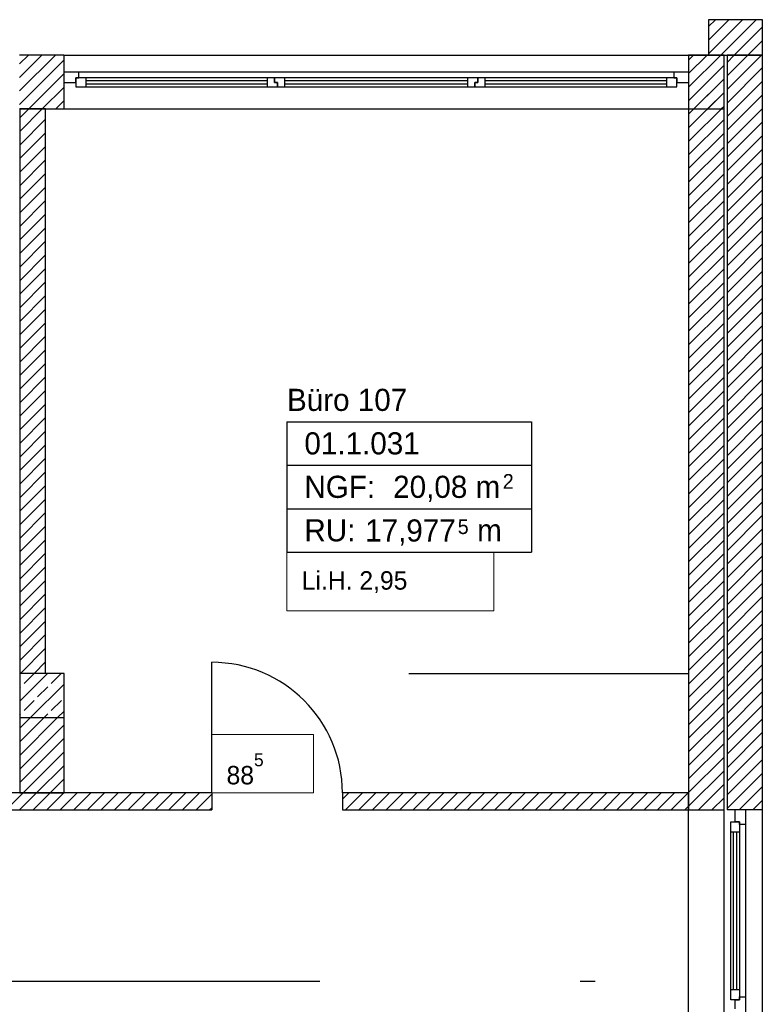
# Model space of a CAD drawing. Extents: x -28.8 to 46.3, y -5 to 85.1.
# Tile 22 of 26: x 31.7 to 36.8, y 35.2 to 41.9. Entities that reach past the tile are written whole.
import ezdxf

# ---------------------------------------------------------------- set-up
doc = ezdxf.new("R2010")
doc.units = 0
doc.header["$MEASUREMENT"] = 0
for name, pattern in [('Strichlinie', [0.005644, 0.002822, -0.002822]), ('Strichpunktlinie', [0.006703, 0.003528, -0.001764, 0, -0.001411]), ('Wipeout_Contour', [1, 0, -1])]:
    doc.linetypes.add(name, pattern=pattern)
for name, color, linetype in [('1._OG_2_0', 7, 'Continuous'), ('1._OG_2_P_ZE_BILD', 7, 'Continuous'), ('1._OG_2_P_ZE_TEXT', 7, 'Continuous'), ('1._OG_2_R_NT_INNENWAND', 7, 'Continuous'), ('1._OG_2_R_TR_AUSSENWAND', 7, 'Continuous'), ('1._OG_2_R_TR_INNENWAND', 7, 'Continuous'), ('1._OG_2_R_TR_STUETZE', 7, 'Continuous'), ('1._OG_2_R_TR_UNTERZUG', 7, 'Continuous'), ('1._OG_2_Räume', 7, 'Continuous')]:
    doc.layers.add(name, color=color, linetype=linetype)
doc.styles.add('ERSTELLTER_STIL_1', font='txt')
doc.styles.add('ERSTELLTER_STIL_2', font='txt')
pattern_1 = [(45, (0, 0), (-0.04596194, 0.04596194), [])]

msp = doc.modelspace()

# ---------------------------------------------------------------- hatches: boundary and pattern name
at = {"layer": '1._OG_2_R_NT_INNENWAND', "linetype": 'Continuous', "ltscale": 1000}
h = msp.add_hatch(dxfattribs=at)
h.set_pattern_fill('MW_Kalksandstein_0002', color=256, style=0, pattern_type=2)
h.set_pattern_definition(pattern_1)
h.paths.add_polyline_path([(31.9063, 41.26), (31.7313, 41.26), (31.7313, 37.435), (31.9063, 37.435)], flags=0)
at = {"layer": '1._OG_2_R_TR_AUSSENWAND', "linetype": 'Continuous', "ltscale": 1000}
h = msp.add_hatch(dxfattribs=at)
h.set_pattern_fill('MW_Kalksandstein_0002', color=256, style=0, pattern_type=2)
h.set_pattern_definition(pattern_1)
h.paths.add_polyline_path([(36.76, 41.865), (36.395, 41.865), (36.395, 41.625), (36.76, 41.625)], flags=0)
h = msp.add_hatch(dxfattribs=at)
h.set_pattern_fill('MW_Kalksandstein_0002', color=256, style=0, pattern_type=2)
h.set_pattern_definition(pattern_1)
h.paths.add_polyline_path([(32.03, 41.625), (31.73, 41.625), (31.73, 41.51), (31.73, 41.44), (31.73, 41.26), (32.03, 41.26), (32.03, 41.44), (32.03, 41.51)], flags=0)
h = msp.add_hatch(dxfattribs=at)
h.set_pattern_fill('MW_Kalksandstein_0002', color=256, style=0, pattern_type=2)
h.set_pattern_definition(pattern_1)
h.paths.add_polyline_path([(36.26, 41.51), (36.26, 41.44), (36.26, 41.26), (36.5, 41.26), (36.5, 41.625), (36.26, 41.625)], flags=0)
h = msp.add_hatch(dxfattribs=at)
h.set_pattern_fill('MW_Kalksandstein_0002', color=256, style=0, pattern_type=2)
h.set_pattern_definition(pattern_1)
h.paths.add_polyline_path([(36.52, 41.625), (36.52, 36.51), (36.575, 36.51), (36.645, 36.51), (36.76, 36.51), (36.76, 41.625)], flags=0)
at = {"layer": '1._OG_2_R_TR_INNENWAND', "linetype": 'Continuous', "ltscale": 1000}
h = msp.add_hatch(dxfattribs=at)
h.set_pattern_fill('MW_Kalksandstein_0002', color=256, style=0, pattern_type=2)
h.set_pattern_definition(pattern_1)
h.paths.add_polyline_path([(32.0313, 37.135), (31.7313, 37.135), (31.7313, 36.625), (32.0313, 36.625)], flags=0)
h = msp.add_hatch(dxfattribs=at)
h.set_pattern_fill('MW_Kalksandstein_0002', color=256, style=0, pattern_type=2)
h.set_pattern_definition(pattern_1)
h.paths.add_polyline_path([(31.6063, 36.625), (31.6063, 36.51), (33.0313, 36.51), (33.0313, 36.625)], flags=0)
h = msp.add_hatch(dxfattribs=at)
h.set_pattern_fill('MW_Kalksandstein_0002', color=256, style=0, pattern_type=2)
h.set_pattern_definition(pattern_1)
h.paths.add_polyline_path([(36.26, 36.625), (33.9163, 36.625), (33.9163, 36.51), (36.26, 36.51)], flags=0)
at = {"layer": '1._OG_2_R_TR_STUETZE', "linetype": 'Continuous', "ltscale": 1000}
h = msp.add_hatch(dxfattribs=at)
h.set_pattern_fill('Beton__Stahlbeton_0002', color=256, style=0, pattern_type=2)
h.set_pattern_definition([(45, (0, 0), (-0.09192388, 0.09192388), []), (45, (-0.04596, 0.04596), (-0.09192388, 0.09192388), [0.0975, -0.0325])])
h.paths.add_polyline_path([(31.7313, 37.135), (32.0313, 37.135), (32.0313, 37.435), (31.7313, 37.435)], flags=0)

# ---------------------------------------------------------------- linework, layer by layer
at = {"layer": '1._OG_2_0', "linetype": 'Continuous', "ltscale": 1000}
for p, q in [((32.03, 41.625), (32.03, 41.51)), ((36.26, 41.625), (36.26, 41.51)), ((32.03, 41.51), (32.03, 41.44)), ((36.26, 41.51), (36.26, 41.44)), ((32.03, 41.44), (32.03, 41.26)), ((36.26, 41.44), (36.26, 41.26)), ((33.0313, 36.625), (33.0313, 36.51)), ((33.9163, 36.625), (33.9163, 36.51)), ((36.575, 36.51), (36.52, 36.51)), ((36.645, 36.51), (36.575, 36.51)), ((36.76, 36.51), (36.645, 36.51))]:
    msp.add_line(p, q, dxfattribs=at)
at = {"layer": '1._OG_2_P_ZE_TEXT', "color": 255, "linetype": 'Continuous', "lineweight": 18, "ltscale": 1000}
for p, q in [((34.9416, 38.2562), (33.5405, 38.2562)), ((33.5405, 38.2562), (33.5405, 37.8598)), ((34.9416, 37.8598), (34.9416, 38.2562)), ((33.5405, 37.8598), (34.9416, 37.8598)), ((33.7211, 37.0214), (33.0313, 37.0214)), ((33.0313, 37.0214), (33.0313, 36.625)), ((33.7211, 36.625), (33.7211, 37.0214)), ((33.0313, 36.625), (33.7211, 36.625))]:
    msp.add_line(p, q, dxfattribs=at)
at = {"layer": '1._OG_2_R_NT_INNENWAND', "linetype": 'Continuous', "ltscale": 1000}
for p, q in [((31.9063, 41.26), (31.7313, 41.26)), ((31.7313, 41.26), (31.7313, 37.135)), ((31.9063, 37.435), (31.9063, 41.26)), ((31.7313, 37.135), (31.9063, 37.135))]:
    msp.add_line(p, q, dxfattribs=at)
at = {"layer": '1._OG_2_R_TR_AUSSENWAND', "linetype": 'Continuous', "ltscale": 1000}
for p, q in [((36.76, 41.865), (36.395, 41.865)), ((36.395, 41.865), (36.395, 41.625)), ((36.76, 41.625), (36.76, 41.865)), ((32.03, 41.625), (31.73, 41.625)), ((32.03, 41.625), (36.26, 41.625)), ((36.5, 41.625), (36.26, 41.625)), ((36.26, 41.625), (36.5, 41.625)), ((36.395, 41.625), (36.76, 41.625)), ((36.5, 41.26), (36.5, 41.625)), ((36.5, 36.51), (36.5, 41.625)), ((36.52, 41.625), (36.52, 36.51)), ((36.76, 41.625), (36.52, 41.625)), ((36.76, 36.51), (36.76, 41.625)), ((31.73, 41.26), (32.03, 41.26)), ((32.03, 41.26), (36.26, 41.26)), ((36.26, 41.26), (36.5, 41.26)), ((36.26, 36.51), (36.5, 36.51)), ((36.26, 33.875), (36.26, 36.51)), ((36.5, 33.875), (36.5, 36.51)), ((36.76, 33.875), (36.76, 36.51))]:
    msp.add_line(p, q, dxfattribs=at)
at = {"layer": '1._OG_2_R_TR_INNENWAND', "linetype": 'Continuous', "ltscale": 1000}
for p, q in [((33.0313, 36.625), (33.0313, 37.51)), ((31.7313, 37.135), (31.7313, 36.625)), ((32.0313, 36.625), (32.0313, 37.135)), ((33.0313, 36.625), (31.6063, 36.625)), ((31.7313, 36.625), (32.0313, 36.625)), ((36.26, 36.625), (33.9163, 36.625)), ((36.26, 36.51), (36.26, 36.625)), ((31.6063, 36.51), (33.0313, 36.51)), ((33.9163, 36.51), (36.26, 36.51))]:
    msp.add_line(p, q, dxfattribs=at)
msp.add_arc((33.0313, 36.625), 0.885, 0, 90, dxfattribs=at)
at = {"layer": '1._OG_2_R_TR_STUETZE', "linetype": 'Continuous', "ltscale": 1000}
for p, q in [((31.7313, 37.435), (31.7313, 37.135)), ((32.0313, 37.435), (31.7313, 37.435)), ((32.0313, 37.135), (32.0313, 37.435)), ((31.7313, 37.135), (32.0313, 37.135))]:
    msp.add_line(p, q, dxfattribs=at)
at = {"layer": '1._OG_2_R_TR_UNTERZUG', "linetype": 'Strichlinie', "ltscale": 1000}
msp.add_line((0.5013, 37.435), (36.26, 37.435), dxfattribs=at)
at = {"layer": '1._OG_2_Räume', "linetype": 'Continuous', "ltscale": 1000}
for p, q in [((33.5405, 39.1401), (33.5405, 38.2562)), ((33.5405, 39.1401), (35.1952, 39.1401)), ((35.1952, 39.1401), (35.1952, 38.2562)), ((33.5405, 38.8455), (35.1952, 38.8455)), ((33.5405, 38.5509), (35.1952, 38.5509)), ((33.5405, 38.2562), (35.1952, 38.2562))]:
    msp.add_line(p, q, dxfattribs=at)

# ---------------------------------------------------------------- texts
at = {"layer": '1._OG_2_P_ZE_TEXT', "linetype": 'Continuous', "char_height": 0.125, "attachment_point": 1, "style": 'ERSTELLTER_STIL_2'}
for s, insert in [('{Li.H. 2,95}', (33.6405, 38.1276)), ('{88\\A1{\\H0.7x;\\S5^  ;}}', (33.1313, 36.8929))]:
    msp.add_mtext(s, dxfattribs=dict(at, insert=insert))
at = {"layer": '1._OG_2_Räume', "linetype": 'Continuous'}
for s, insert, char_height, attachment_point, style in [('{Büro 107}', (33.5405, 39.3637), 0.15, 1, 'ERSTELLTER_STIL_1'), ('{01.1.031 }', (33.6584, 39.069), 0.15, 1, 'ERSTELLTER_STIL_2'), ('{NGF: }', (33.6584, 38.7744), 0.15, 1, 'ERSTELLTER_STIL_2'), ('{20,08 m}', (34.2595, 38.7744), 0.15, 1, 'ERSTELLTER_STIL_2'), ('{2}', (35.0014, 38.7858), 0.1, 1, 'ERSTELLTER_STIL_2'), ('{5}', (34.6965, 38.3781), 0.1, 7, 'ERSTELLTER_STIL_2'), ('{RU: }', (33.6584, 38.4797), 0.15, 1, 'ERSTELLTER_STIL_2'), ('{17,977}', (34.0698, 38.3006), 0.15, 7, 'ERSTELLTER_STIL_2'), ('{ m}', (34.7724, 38.4797), 0.15, 1, 'ERSTELLTER_STIL_2')]:
    msp.add_mtext(s, dxfattribs=dict(at, insert=insert, char_height=char_height, attachment_point=attachment_point, style=style))

# ---------------------------------------------------------------- wipeouts: each hides what was drawn before it
at = {"color": 254, "linetype": 'Wipeout_Contour', "lineweight": 0, "ltscale": 214.996762}
msp.add_wipeout([(32.13, 41.51), (32.13, 41.47), (36.16, 41.47), (36.16, 41.51)], dxfattribs=at).dxf.layer = '1._OG_2_R_TR_AUSSENWAND'
at = {"color": 254, "linetype": 'Wipeout_Contour', "lineweight": 0, "ltscale": 204.963878}
msp.add_wipeout([(36.645, 35.2425), (36.605, 35.2425), (36.605, 36.41), (36.645, 36.41)], dxfattribs=at).dxf.layer = '1._OG_2_R_TR_AUSSENWAND'
at = {"color": 254, "linetype": 'Wipeout_Contour', "lineweight": 0, "ltscale": 304.547439}
msp.add_wipeout([(36.645, 35.1925), (36.645, 35.1425), (36.605, 35.1425), (36.605, 35.1625), (36.575, 35.1625), (36.575, 35.1925)], dxfattribs=at).dxf.layer = '1._OG_2_R_TR_AUSSENWAND'

# ---------------------------------------------------------------- next in the draw order: wipeouts: each hides what was drawn before it
at = {"color": 254, "linetype": 'Wipeout_Contour', "lineweight": 0, "ltscale": 314.160837}
msp.add_wipeout([(32.03, 41.44), (32.11, 41.44), (32.11, 41.47), (32.13, 41.47), (32.13, 41.51), (32.03, 41.51)], dxfattribs=at).dxf.layer = '1._OG_2_R_TR_AUSSENWAND'
at = {"color": 254, "linetype": 'Wipeout_Contour', "lineweight": 0, "ltscale": 330.593767}
msp.add_wipeout([(36.26, 41.51), (36.16, 41.51), (36.16, 41.47), (36.18, 41.47), (36.18, 41.44), (36.26, 41.44)], dxfattribs=at).dxf.layer = '1._OG_2_R_TR_AUSSENWAND'
at = {"color": 254, "linetype": 'Wipeout_Contour', "lineweight": 0, "ltscale": 211.452596}
msp.add_wipeout([(32.18, 41.47), (32.18, 41.45), (33.4067, 41.45), (33.4067, 41.47)], dxfattribs=at).dxf.layer = '1._OG_2_R_TR_AUSSENWAND'
at = {"color": 254, "linetype": 'Wipeout_Contour', "lineweight": 0, "ltscale": 214.848121}
msp.add_wipeout([(33.5267, 41.47), (33.5267, 41.45), (34.7633, 41.45), (34.7633, 41.47)], dxfattribs=at).dxf.layer = '1._OG_2_R_TR_AUSSENWAND'
at = {"color": 254, "linetype": 'Wipeout_Contour', "lineweight": 0, "ltscale": 218.324682}
msp.add_wipeout([(34.8833, 41.47), (34.8833, 41.45), (36.11, 41.45), (36.11, 41.47)], dxfattribs=at).dxf.layer = '1._OG_2_R_TR_AUSSENWAND'
at = {"color": 254, "linetype": 'Wipeout_Contour', "lineweight": 0, "ltscale": 309.650741}
msp.add_wipeout([(36.645, 36.51), (36.645, 36.41), (36.605, 36.41), (36.605, 36.43), (36.575, 36.43), (36.575, 36.51)], dxfattribs=at).dxf.layer = '1._OG_2_R_TR_AUSSENWAND'
at = {"color": 254, "linetype": 'Wipeout_Contour', "lineweight": 0, "ltscale": 204.875828}
msp.add_wipeout([(36.605, 35.2925), (36.585, 35.2925), (36.585, 36.36), (36.605, 36.36)], dxfattribs=at).dxf.layer = '1._OG_2_R_TR_AUSSENWAND'
at = {"color": 254, "linetype": 'Wipeout_Contour', "lineweight": 0, "ltscale": 305.049334}
msp.add_wipeout([(36.575, 35.1925), (36.575, 35.2225), (36.605, 35.2225), (36.605, 35.2425), (36.645, 35.2425), (36.645, 35.1925)], dxfattribs=at).dxf.layer = '1._OG_2_R_TR_AUSSENWAND'

# ---------------------------------------------------------------- next in the draw order: hatches: boundary and pattern name
at = {"layer": '1._OG_2_R_TR_AUSSENWAND', "linetype": 'Continuous', "ltscale": 1000}
h = msp.add_hatch(dxfattribs=at)
h.set_pattern_fill('MW_Kalksandstein_0002', color=256, style=0, pattern_type=2)
h.set_pattern_definition(pattern_1)
h.paths.add_polyline_path([(36.5, 41.625), (36.26, 41.625), (36.26, 36.51), (36.5, 36.51)], flags=0)

# ---------------------------------------------------------------- next in the draw order: linework, layer by layer
for p, q in [((36.26, 41.625), (36.26, 36.51)), ((32.13, 41.51), (32.03, 41.51)), ((32.03, 41.51), (32.03, 41.44)), ((36.16, 41.51), (32.13, 41.51)), ((36.26, 41.51), (36.16, 41.51)), ((36.26, 41.51), (36.26, 41.44)), ((36.645, 36.51), (36.575, 36.51)), ((36.645, 36.51), (36.645, 36.41)), ((36.645, 36.41), (36.645, 35.2425)), ((36.645, 35.2425), (36.645, 35.1925)), ((36.645, 35.1925), (36.645, 35.1425))]:
    msp.add_line(p, q, dxfattribs=at)

# ---------------------------------------------------------------- next in the draw order: wipeouts: each hides what was drawn before it
at = {"color": 254, "linetype": 'Wipeout_Contour', "lineweight": 0, "ltscale": 211.327124}
msp.add_wipeout([(32.18, 41.43), (32.18, 41.41), (33.4067, 41.41), (33.4067, 41.43)], dxfattribs=at).dxf.layer = '1._OG_2_R_TR_AUSSENWAND'
at = {"color": 254, "linetype": 'Wipeout_Contour', "lineweight": 0, "ltscale": 214.724634}
msp.add_wipeout([(33.5267, 41.43), (33.5267, 41.41), (34.7633, 41.41), (34.7633, 41.43)], dxfattribs=at).dxf.layer = '1._OG_2_R_TR_AUSSENWAND'
at = {"color": 254, "linetype": 'Wipeout_Contour', "lineweight": 0, "ltscale": 218.203162}
msp.add_wipeout([(34.8833, 41.43), (34.8833, 41.41), (36.11, 41.41), (36.11, 41.43)], dxfattribs=at).dxf.layer = '1._OG_2_R_TR_AUSSENWAND'
at = {"color": 254, "linetype": 'Wipeout_Contour', "lineweight": 0, "ltscale": 204.761535}
msp.add_wipeout([(36.565, 35.2925), (36.545, 35.2925), (36.545, 36.36), (36.565, 36.36)], dxfattribs=at).dxf.layer = '1._OG_2_R_TR_AUSSENWAND'

# ---------------------------------------------------------------- next in the draw order: wipeouts: each hides what was drawn before it
at = {"color": 254, "linetype": 'Wipeout_Contour', "lineweight": 0, "ltscale": 209.792059}
msp.add_wipeout([(32.11, 41.47), (32.11, 41.41), (32.18, 41.41), (32.18, 41.47)], dxfattribs=at).dxf.layer = '1._OG_2_R_TR_AUSSENWAND'
at = {"color": 254, "linetype": 'Wipeout_Contour', "lineweight": 0, "ltscale": 319.260378}
msp.add_wipeout([(33.4567, 41.47), (33.4067, 41.47), (33.4067, 41.41), (33.4767, 41.41), (33.4767, 41.44), (33.4567, 41.44)], dxfattribs=at).dxf.layer = '1._OG_2_R_TR_AUSSENWAND'
at = {"color": 254, "linetype": 'Wipeout_Contour', "lineweight": 0, "ltscale": 324.430573}
msp.add_wipeout([(34.8133, 41.44), (34.8333, 41.44), (34.8333, 41.47), (34.7633, 41.47), (34.7633, 41.41), (34.8133, 41.41)], dxfattribs=at).dxf.layer = '1._OG_2_R_TR_AUSSENWAND'
at = {"color": 254, "linetype": 'Wipeout_Contour', "lineweight": 0, "ltscale": 219.961942}
msp.add_wipeout([(36.11, 41.47), (36.11, 41.41), (36.18, 41.41), (36.18, 41.47)], dxfattribs=at).dxf.layer = '1._OG_2_R_TR_AUSSENWAND'
at = {"color": 254, "linetype": 'Wipeout_Contour', "lineweight": 0, "ltscale": 206.401946}
msp.add_wipeout([(36.605, 36.36), (36.545, 36.36), (36.545, 36.43), (36.605, 36.43)], dxfattribs=at).dxf.layer = '1._OG_2_R_TR_AUSSENWAND'
at = {"color": 254, "linetype": 'Wipeout_Contour', "lineweight": 0, "ltscale": 203.218325}
msp.add_wipeout([(36.605, 35.2225), (36.545, 35.2225), (36.545, 35.2925), (36.605, 35.2925)], dxfattribs=at).dxf.layer = '1._OG_2_R_TR_AUSSENWAND'

# ---------------------------------------------------------------- next in the draw order: linework, layer by layer
at = {"layer": '1._OG_2_R_TR_AUSSENWAND', "linetype": 'Continuous', "ltscale": 1000}
for p, q in [((32.13, 41.47), (32.13, 41.51)), ((36.16, 41.51), (36.16, 41.47)), ((32.03, 41.44), (32.11, 41.44)), ((32.11, 41.44), (32.11, 41.47)), ((32.11, 41.47), (32.13, 41.47)), ((32.11, 41.47), (32.11, 41.41)), ((36.16, 41.47), (36.18, 41.47)), ((36.18, 41.47), (36.18, 41.44)), ((36.18, 41.41), (36.18, 41.47)), ((36.18, 41.44), (36.26, 41.44)), ((36.575, 36.43), (36.575, 36.51)), ((36.545, 36.43), (36.605, 36.43)), ((36.605, 36.43), (36.575, 36.43)), ((36.605, 36.41), (36.605, 36.43)), ((36.645, 36.41), (36.605, 36.41)), ((36.605, 35.2225), (36.605, 35.2425)), ((36.605, 35.2425), (36.645, 35.2425)), ((36.605, 35.2225), (36.545, 35.2225)), ((36.575, 35.1925), (36.575, 35.2225)), ((36.575, 35.2225), (36.605, 35.2225)), ((36.575, 35.1625), (36.575, 35.1925))]:
    msp.add_line(p, q, dxfattribs=at)

# ---------------------------------------------------------------- next in the draw order: wipeouts: each hides what was drawn before it
at = {"color": 254, "linetype": 'Wipeout_Contour', "lineweight": 0, "ltscale": 211.389855}
msp.add_wipeout([(32.18, 41.43), (33.4067, 41.43), (33.4067, 41.45), (32.18, 41.45)], dxfattribs=at).dxf.layer = '1._OG_2_R_TR_AUSSENWAND'
at = {"color": 254, "linetype": 'Wipeout_Contour', "lineweight": 0, "ltscale": 319.949691}
msp.add_wipeout([(33.4767, 41.41), (33.5267, 41.41), (33.5267, 41.47), (33.4567, 41.47), (33.4567, 41.44), (33.4767, 41.44)], dxfattribs=at).dxf.layer = '1._OG_2_R_TR_AUSSENWAND'
at = {"color": 254, "linetype": 'Wipeout_Contour', "lineweight": 0, "ltscale": 325.136389}
msp.add_wipeout([(34.8333, 41.44), (34.8133, 41.44), (34.8133, 41.41), (34.8833, 41.41), (34.8833, 41.47), (34.8333, 41.47)], dxfattribs=at).dxf.layer = '1._OG_2_R_TR_AUSSENWAND'
at = {"color": 254, "linetype": 'Wipeout_Contour', "lineweight": 0, "ltscale": 204.818674}
msp.add_wipeout([(36.565, 35.2925), (36.565, 36.36), (36.585, 36.36), (36.585, 35.2925)], dxfattribs=at).dxf.layer = '1._OG_2_R_TR_AUSSENWAND'

# ---------------------------------------------------------------- next in the draw order: linework, layer by layer
at = {"layer": '1._OG_2_P_ZE_BILD', "linetype": 'Strichpunktlinie', "ltscale": 1000}
msp.add_line((16.6285, 35.35), (45.8625, 35.35), dxfattribs=at)
at = {"layer": '1._OG_2_R_TR_AUSSENWAND', "linetype": 'Continuous', "ltscale": 1000}
for p, q in [((32.18, 41.47), (32.11, 41.47)), ((33.4067, 41.47), (32.18, 41.47)), ((32.18, 41.41), (32.18, 41.47)), ((33.4067, 41.45), (32.18, 41.45)), ((33.4567, 41.47), (33.4067, 41.47)), ((33.4067, 41.47), (33.4067, 41.41)), ((33.4567, 41.44), (33.4567, 41.47)), ((33.4567, 41.47), (33.4567, 41.44)), ((33.4767, 41.44), (33.4567, 41.44)), ((33.4567, 41.44), (33.4767, 41.44)), ((33.4767, 41.41), (33.4767, 41.44)), ((33.4767, 41.44), (33.4767, 41.41)), ((34.8133, 41.44), (34.8333, 41.44)), ((34.8133, 41.41), (34.8133, 41.44)), ((34.8333, 41.44), (34.8133, 41.44)), ((34.8133, 41.44), (34.8133, 41.41)), ((34.8333, 41.44), (34.8333, 41.47)), ((34.8333, 41.47), (34.8333, 41.44)), ((32.11, 41.41), (32.18, 41.41)), ((32.18, 41.43), (33.4067, 41.43)), ((32.18, 41.41), (33.4067, 41.41)), ((33.4067, 41.41), (33.4767, 41.41)), ((36.545, 36.36), (36.545, 36.43)), ((36.605, 36.43), (36.605, 36.36)), ((36.545, 35.2925), (36.545, 36.36)), ((36.605, 36.36), (36.545, 36.36)), ((36.565, 35.2925), (36.565, 36.36)), ((36.585, 36.36), (36.585, 35.2925)), ((36.605, 36.36), (36.605, 35.2925)), ((36.545, 35.2225), (36.545, 35.2925)), ((36.545, 35.2925), (36.605, 35.2925)), ((36.605, 35.2925), (36.605, 35.2225))]:
    msp.add_line(p, q, dxfattribs=at)

# ---------------------------------------------------------------- next in the draw order: wipeouts: each hides what was drawn before it
at = {"color": 254, "linetype": 'Wipeout_Contour', "lineweight": 0, "ltscale": 214.786372}
msp.add_wipeout([(33.5267, 41.43), (34.7633, 41.43), (34.7633, 41.45), (33.5267, 41.45)], dxfattribs=at).dxf.layer = '1._OG_2_R_TR_AUSSENWAND'
at = {"color": 254, "linetype": 'Wipeout_Contour', "lineweight": 0, "ltscale": 218.263915}
msp.add_wipeout([(34.8833, 41.43), (36.11, 41.43), (36.11, 41.45), (34.8833, 41.45)], dxfattribs=at).dxf.layer = '1._OG_2_R_TR_AUSSENWAND'

# ---------------------------------------------------------------- next in the draw order: linework, layer by layer
at = {"layer": '1._OG_2_R_TR_AUSSENWAND', "linetype": 'Continuous', "ltscale": 1000}
for p, q in [((33.5267, 41.47), (33.4567, 41.47)), ((34.7633, 41.47), (33.5267, 41.47)), ((33.5267, 41.41), (33.5267, 41.47)), ((34.7633, 41.45), (33.5267, 41.45)), ((34.8333, 41.47), (34.7633, 41.47)), ((34.7633, 41.47), (34.7633, 41.41)), ((34.8833, 41.47), (34.8333, 41.47)), ((36.11, 41.47), (34.8833, 41.47)), ((34.8833, 41.41), (34.8833, 41.47)), ((36.11, 41.45), (34.8833, 41.45)), ((36.11, 41.47), (36.11, 41.41)), ((36.18, 41.47), (36.11, 41.47)), ((33.4767, 41.41), (33.5267, 41.41)), ((33.5267, 41.43), (34.7633, 41.43)), ((33.5267, 41.41), (34.7633, 41.41)), ((34.7633, 41.41), (34.8133, 41.41)), ((34.8133, 41.41), (34.8833, 41.41)), ((34.8833, 41.43), (36.11, 41.43)), ((34.8833, 41.41), (36.11, 41.41)), ((36.11, 41.41), (36.18, 41.41))]:
    msp.add_line(p, q, dxfattribs=at)

doc.saveas('drawing.dxf')
